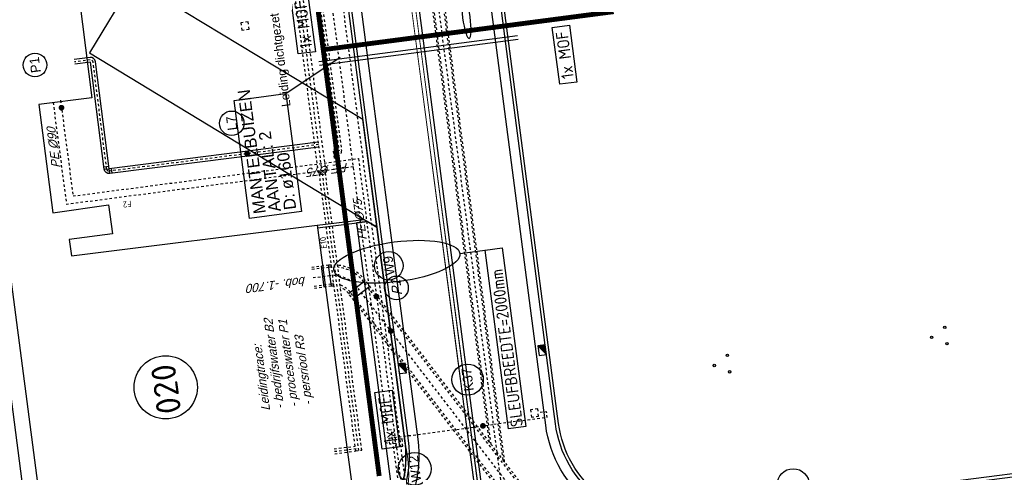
# Model space of a CAD drawing. Header units: metres. Extents: x 118052 to 118564, y 454784 to 455719.
# Tile 84 of 160: x 118217 to 118258, y 455326 to 455344. Entities that reach past the tile are written whole.
import ezdxf
from ezdxf.enums import TextEntityAlignment as Align

# ---------------------------------------------------------------- set-up
doc = ezdxf.new("R2010")
doc.units = ezdxf.units.M
doc.header["$LTSCALE"] = 0.5
doc.header["$PDMODE"] = 3
doc.header["$PDSIZE"] = 0.25
for name, pattern in [('DASHED', [19.05, 12.7, -6.35]), ('Tauw_HIDDEN2', [5.6, 4, -1.6]), ('Tauw_L_Center1', [13, 8, -1.67, 1.66, -1.67]), ('Tauw_L_Center2', [6.499, 4, -0.833, 0.833, -0.833])]:
    doc.linetypes.add(name, pattern=pattern)
for name, color, linetype in [('_gebouwen', 7, 'Continuous'), ('_molgoot', 7, 'Continuous'), ('_ob10', 7, 'Continuous'), ('_straatkolk', 7, 'Continuous'), ('_tb13', 7, 'Continuous'), ('_verharding', 7, 'Continuous'), ('A06-001-01', 7, 'Continuous'), ('BHV plan', 7, 'Continuous'), ('EL_N_A_EB00----REVISIE~-_-----', 1, 'Continuous'), ('GRAAFWERKZAAMHEDEN', 6, 'Continuous'), ('KABELLOOP', 6, 'Continuous'), ('Koningsstal VIEUWPORT', 254, 'Continuous'), ('MOF', 6, 'Continuous'), ('OL55_HAAG', 86, 'Continuous'), ('ZU_B_-_AL999---LR_pvc200_vbr11__18_^200~-_-----', 1, 'Continuous'), ('ZU_B_-_AL999---LW_bet700-85_gw__18_^200~N_-----', 1, 'Continuous'), ('ZU_B_-_AL999---LW_bet700-85_gw__20_^200~M_-----', 1, 'Continuous'), ('ZU_B_-_EL999---LB_PE-90_sdr00~H_-----', 1, 'Tauw_L_Center2'), ('ZU_B_-_EL999---LL_pvc200_zbr00~H_-----', 1, 'Tauw_L_Center2'), ('ZU_B_-_EL999---LL_pvc200_zbr00~W_-----', 8, 'Tauw_HIDDEN2'), ('ZU_B_-_EL999---LL_pvc250_zbr00~H_-----', 1, 'Tauw_L_Center2'), ('ZU_B_-_EL999---LL_pvc250_zbr00~W_-----', 8, 'Tauw_HIDDEN2'), ('ZU_B_-_EL999---LL_pvc315_zbr00~H_-----', 1, 'Tauw_L_Center2'), ('ZU_B_-_EL999---LL_pvc315_zbr00~W_-----', 8, 'Tauw_HIDDEN2'), ('ZU_B_-_EL999---LR_bet400-55_gw~H_-----', 1, 'Tauw_L_Center2'), ('ZU_B_-_EL999---LR_bet400-55_gw~W_-----', 8, 'Tauw_HIDDEN2'), ('ZU_B_-_EL999---LR_pvc200_vbr11~H_-----', 1, 'Tauw_L_Center2'), ('ZU_B_-_EL999---LR_pvc200_vbr11~W_-----', 8, 'Tauw_HIDDEN2'), ('ZU_B_-_EL999---LW_bet700-85_gw~H_-----', 1, 'Tauw_L_Center1'), ('ZU_B_-_EL999---LW_bet700-85_gw~W_-----', 8, 'Tauw_HIDDEN2'), ('ZU_B_-_ML999---LW_bet700-85_gw__20_^200~M_-----', 1, 'Continuous'), ('ZU_B_L_AL999---LR_pvc200_vbr11__18_^200~-_-----', 1, 'Continuous'), ('ZU_N_-_AL999---LB_PE-90_sdr00__18_^200~-_-----', 7, 'Continuous'), ('ZU_N_-_AL999---LK_pvc125_sdr34__20_^200~M_-----', 7, 'Continuous'), ('ZU_N_-_AL999---LL_pvc200_zbr34__20_^200~M_-----', 7, 'Continuous'), ('ZU_N_-_AL999---LP_PE-75_sdr00__18_^200~-_-----', 7, 'Continuous'), ('ZU_N_-_AL999---LP_PE-75_sdr00__20_^200~M_-----', 7, 'Continuous'), ('ZU_N_-_AL999---LW_gvk900_vgr05__20_^200~M_-----', 7, 'Continuous'), ('ZU_N_-_DX1AMA--_maatvoering_BGR__18_^200', 7, 'Continuous'), ('ZU_N_-_EL999---LB_PE-110_sdr00~H_-----', 2, 'Tauw_L_Center2'), ('ZU_N_-_EL999---LB_PE-90_sdr00~H_-----', 2, 'Tauw_L_Center2'), ('ZU_N_-_EL999---LK_pvc125_sdr34~H_-----', 2, 'Tauw_L_Center2'), ('ZU_N_-_EL999---LL_pvc200_zbr34~H_-----', 2, 'Tauw_L_Center2'), ('ZU_N_-_EL999---LL_pvc200_zbr34~W_-----', 8, 'Continuous'), ('ZU_N_-_EL999---LP_PE-75_sdr00~H_-----', 2, 'Tauw_L_Center2'), ('ZU_N_-_EL999---LR_PE-110_sdr00~H_-----', 2, 'Tauw_L_Center2'), ('ZU_N_-_EL999---SYM_STRAATKOLK~-_----c', 7, 'Tauw_L_Center2'), ('ZU_N_-_ML999---LK_pvc125_sdr34__20_^200~M_-----', 7, 'Continuous'), ('ZU_N_-_ML999---LL_pvc200_zbr34__20_^200~M_-----', 7, 'Continuous'), ('ZU_N_-_ML999---LP_PE-75_sdr00__20_^200~M_-----', 7, 'Continuous'), ('ZU_N_-_ML999---LW_gvk900_vgr05__20_^200~M_-----', 7, 'Continuous')]:
    doc.layers.add(name, color=color, linetype=linetype)
doc.layers.add('ZU_N_-_AL999---LP_PE-75_sdr00__20_^200~Mt-----', color=7, linetype='Continuous', plot=False)
doc.layers.add('ZU_N_-_ML999---LP_PE-75_sdr00__20_^200~Mt-----', color=7, linetype='Continuous', plot=False)
doc.styles.add('BURO-025', font='Isocp.shx', dxfattribs={"height": 500})
doc.styles.add('civiel', font='civiel.shx')
doc.styles.add('ISOCPEUR', font='isocpeur.ttf', dxfattribs={"height": 2.5})
doc.styles.add('TAUW-ISOCP', font='tcb_isocp.shx')
doc.styles.add('tcb_isocp', font='tcb_isocp.shx')
doc.styles.add('WB025', font='ISO.SHX', dxfattribs={"height": 2.5})
doc.dimstyles.new('tzu18-dot_^200', dxfattribs={"dimscale": 200, "dimtxt": 1.8, "dimasz": 3, "dimexe": 2, "dimexo": 0, "dimgap": 0.5, "dimtad": 1, "dimdec": 0, "dimzin": 0, "dimdsep": 46, "dimtxsty": 'TAUW-ISOCP', "dimblk": 'DOTSMALL', "dimcen": 2, "dimdle": 1.5, "dimclre": 8, "dimadec": 0, "dimazin": 0, "dimtp": 1, "dimtm": 1, "dimtfac": 1, "dimtix": 1, "dimtmove": 1, "dimatfit": 3, "dimldrblk": 'DOTSMALL', "dimfxl": 1, "dimtvp": 0.5, "dimtolj": 1, "dimtzin": 0, "dimlwd": -1, "dimlwe": 5, "dimarcsym": 0})

# ---------------------------------------------------------------- blocks, each defined once
blk = doc.blocks.new('*U9')
at = {"layer": '_straatkolk'}
blk.add_hatch(color=256, dxfattribs=at).paths.add_polyline_path([(0.2, -0.15), (0.2, 0.15), (-0.2, -0.15)])
blk.add_lwpolyline([(0.2, -0.15), (0.2, 0.15), (-0.2, 0.15), (-0.2, -0.15)], close=True, dxfattribs=at)
blk.add_lwpolyline([(-0.2, -0.15), (0.2, 0.15)], dxfattribs=at)
blk = doc.blocks.new('*D169')
at = {"layer": 'Defpoints', "color": 0, "transparency": 16777216}
for p in [(-131048, 11552), (-134277, 7735)]:
    blk.add_point(p, dxfattribs=at)
at = {"layer": 'ZU_N_-_DX1AMA--_maatvoering_BGR__18_^200', "transparency": 16777216}
blk.add_line((-133719, 8394), (-133998, 8064), dxfattribs=at)
at = {"layer": 'ZU_N_-_DX1AMA--_maatvoering_BGR__18_^200', "color": 8, "lineweight": 5, "transparency": 16777216}
blk.add_arc((-131048, 11552), 5000, 229.773, 276.6618, dxfattribs=at)
at = {"layer": 'ZU_N_-_DX1AMA--_maatvoering_BGR__18_^200', "transparency": 16777216}
blk.add_solid([(-134053, 8111), (-133943, 8018), (-134277, 7735)], dxfattribs=at)
at = {"layer": 'ZU_N_-_DX1AMA--_maatvoering_BGR__18_^200', "transparency": 16777216, "insert": (-133116, 9108), "char_height": 360, "attachment_point": 5, "rotation": 49.773, "style": 'civiel'}
blk.add_mtext('\\A1;R5000', dxfattribs=at)
blk = doc.blocks.new('_DotSmall')
at = {"color": 0, "linetype": 'ByBlock', "const_width": 0.5}
blk.add_lwpolyline([(-0.0625, 0, 1), (0.0625, 0, 1)], format="xyb", close=True, dxfattribs=at)
blk = doc.blocks.new('A$C6DFC50BF')
at = {"layer": 'GRAAFWERKZAAMHEDEN'}
for p, q in [((146723, -50278), (147919, -52688)), ((147700, -51798), (147700, -60048)), ((147860, -51798), (147860, -60048)), ((139255, -56522), (139255, -57674))]:
    blk.add_line(p, q, dxfattribs=at)
for points in [[(141816, -48127), (146723, -48127), (146723, -50278), (141816, -50278)], [(131831, -57570), (139255, -57570), (139255, -58283), (131831, -58283)]]:
    blk.add_lwpolyline(points, close=True, dxfattribs=at)
blk.add_ellipse((139255, -53904), major_axis=(0, -2617), ratio=0.314351, dxfattribs=at)
at = {"layer": 'GRAAFWERKZAAMHEDEN', "extrusion": (0, 0, -1)}
blk.add_ellipse((148873, -58054), major_axis=(-879, 0), ratio=0.177023, dxfattribs=at)
at = {"layer": 'KABELLOOP', "linetype": 'DASHED', "const_width": 200}
for points in [[(130589, -52037), (156073, -52037)], [(148317, -52037), (148317, -63996), (149948, -63996)]]:
    blk.add_lwpolyline(points, dxfattribs=at)
blk.add_lwpolyline([(186089, -55944), (-17582, -55944)], close=True, dxfattribs=at)
at = {"layer": 'MOF'}
for points in [[(148275, -50994), (150635, -50994), (150635, -51708), (148275, -51708)], [(131669, -52305), (134029, -52305), (134029, -53019), (131669, -53019)], [(145635, -61506), (147995, -61506), (147995, -62220), (145635, -62220)]]:
    blk.add_lwpolyline(points, close=True, dxfattribs=at)
at = {"layer": 'GRAAFWERKZAAMHEDEN', "color": 2}
for s, p in [('MANTELBUIZEN', (141949, -48819)), ('AANTAL: 2', (141949, -49452)), ('D: ø160', (141949, -50084))]:
    blk.add_text(s, height=500, rotation=359.9837, dxfattribs=at).set_placement(p)
at = {"layer": 'GRAAFWERKZAAMHEDEN', "color": 2, "style": 'BURO-025'}
blk.add_text('SLEUFBREEDTE=2000mm', height=500, rotation=359.9837, dxfattribs=at).set_placement((131865, -58179))
at = {"layer": 'MOF', "color": 2, "style": 'BURO-025'}
for p in [(148458, -51604), (131852, -52915), (145818, -62116)]:
    blk.add_text('1x MOF', height=500, rotation=359.9837, dxfattribs=at).set_placement(p)
blk = doc.blocks.new('Leidingen')
at = {"layer": 'ZU_B_-_EL999---LB_PE-90_sdr00~H_-----'}
blk.add_lwpolyline([(-129822, 7212.6), (-86741.2, 7203), (-86741.9, 14553.5)], dxfattribs=at)
at = {"layer": 'ZU_B_-_EL999---LL_pvc200_zbr00~H_-----'}
blk.add_lwpolyline([(-130391.4, 9509.4), (-130391.3, 8509.4)], dxfattribs=at)
at = {"layer": 'ZU_B_-_EL999---LL_pvc200_zbr00~W_-----'}
for points in [[(-130491.4, 9509.4), (-130491.3, 8634.4)], [(-130291.4, 9509.4), (-130291.3, 8634.4)]]:
    blk.add_lwpolyline(points, dxfattribs=at)
at = {"layer": 'ZU_B_-_EL999---LL_pvc250_zbr00~H_-----'}
blk.add_lwpolyline([(-130491.3, 8509.4), (-118916.3, 8510.5)], dxfattribs=at)
at = {"layer": 'ZU_B_-_EL999---LL_pvc250_zbr00~W_-----'}
blk.add_line((-130491.3, 8634.4), (-130491.3, 8384.4), dxfattribs=at)
for points in [[(-130491.3, 8634.4), (-118916.3, 8635.5)], [(-130491.3, 8384.4), (-118916.3, 8385.5)]]:
    blk.add_lwpolyline(points, dxfattribs=at)
at = {"layer": 'ZU_B_-_EL999---LL_pvc315_zbr00~H_-----'}
blk.add_lwpolyline([(-118916.3, 8510.5), (-92500.8, 8513, 0.4142136), (-92341.3, 8672.5), (-92341.4, 9102.5)], format="xyb", dxfattribs=at)
at = {"layer": 'ZU_B_-_EL999---LL_pvc315_zbr00~W_-----'}
blk.add_line((-118916.3, 8668), (-118916.3, 8353), dxfattribs=at)
for points in [[(-118916.3, 8668), (-92500.8, 8670.5, 0.4142136), (-92498.8, 8672.5), (-92498.9, 9102.7)], [(-118916.3, 8353), (-92500.8, 8355.5, 0.4142136), (-92183.8, 8672.5), (-92183.9, 9102.2)]]:
    blk.add_lwpolyline(points, format="xyb", dxfattribs=at)
at = {"layer": 'ZU_B_-_EL999---LR_bet400-55_gw~H_-----'}
blk.add_lwpolyline([(-142665.8, 2871.5), (-131297.7, 2872.5), (-85840.8, 2876.9)], dxfattribs=at)
at = {"layer": 'ZU_B_-_EL999---LR_bet400-55_gw~W_-----'}
for points in [[(-130951.3, 3072.6), (-85840.8, 3076.9)], [(-130856, 3127.6), (-85840.8, 3131.9)], [(-131739.3, 2617.5), (-85840.7, 2621.9)], [(-131644.1, 2672.5), (-85840.8, 2676.9)]]:
    blk.add_lwpolyline(points, dxfattribs=at)
at = {"layer": 'ZU_B_-_EL999---LR_pvc200_vbr11~H_-----'}
blk.add_line((-118241.2, 7811.7), (-118241.2, 7911.7), dxfattribs=at)
blk.add_lwpolyline([(-82142.2, 17502), (-82141.2, 7804, -0.4143046), (-82243.3, 7702), (-96441.2, 7705.1), (-118139.3, 7709.8)], format="xyb", dxfattribs=at)
blk.add_arc((-118139.2, 7811.8), 102, 180.00544, 269.98763, dxfattribs=at)
at = {"layer": 'ZU_B_-_EL999---LR_pvc200_vbr11~W_-----'}
for p, q in [((-118412.6, 7935), (-118062.6, 7935)), ((-118412.6, 7935), (-118412.6, 7835)), ((-118341.2, 7811.7), (-118341.2, 7911.7)), ((-118141.2, 7811.8), (-118141.2, 7911.8)), ((-96441.2, 7805.1), (-118139.2, 7809.8)), ((-118062.6, 7935), (-118062.6, 7835)), ((-96441.2, 7605.1), (-118139.3, 7609.8))]:
    blk.add_line(p, q, dxfattribs=at)
at = {"layer": 'ZU_B_-_EL999---LR_pvc200_vbr11~W_-----', "linetype": 'Continuous'}
for p, q in [((-118341.2, 7911.7), (-118141.2, 7911.8)), ((-118341.2, 7811.7), (-118141.2, 7811.8))]:
    blk.add_line(p, q, dxfattribs=at)
at = {"layer": 'ZU_B_-_EL999---LR_pvc200_vbr11~W_-----'}
blk.add_arc((-118139.2, 7811.8), 202, 180.00544, 269.98763, dxfattribs=at)
at = {"layer": 'ZU_B_-_EL999---LW_bet700-85_gw~H_-----'}
blk.add_lwpolyline([(-146605.8, -5465.2), (-137659.5, -298.9, 0), (-137659.5, -298.9), (-123791.2, 7709.7, 0.2679492), (-123191.3, 8749), (-123191.4, 9546.9)], format="xyb", dxfattribs=at)
at = {"layer": 'ZU_B_-_EL999---LW_bet700-85_gw~W_-----', "linetype": 'Continuous'}
for p, q in [((-123626.4, 9048.9), (-122756.4, 9049)), ((-123626.3, 8748.9), (-122756.3, 8749)), ((-124268.6, 7936.4), (-123833.5, 7183)), ((-124008.8, 8086.4), (-123573.7, 7333))]:
    blk.add_line(p, q, dxfattribs=at)
at = {"layer": 'ZU_B_-_EL999---LW_bet700-85_gw~W_-----'}
for points in [[(-123634.8, 8635, 0.0373793), (-123626.3, 8748.9), (-123626.4, 9546.9)], [(-123549, 8635, 0.0336144), (-123541.3, 8748.9), (-123541.4, 9546.9)], [(-122845.5, 8635.1, 0.01839), (-122841.3, 8749), (-122841.4, 9546.9)], [(-122760.3, 8635.1, 0.0174322), (-122756.3, 8749), (-122756.4, 9546.9)], [(-146830.6, -5092.7), (-137877, 77.8), (-137877, 77.8), (-124008.8, 8086.4, 0.1387426), (-123718.4, 8385)], [(-146786.7, -5165.5), (-137834.5, 4.2), (-137834.5, 4.2), (-123966.3, 8012.8, 0.1523591), (-123623.1, 8385)], [(-146425, -5764.9), (-137484.5, -602), (-137484.5, -602), (-123616.2, 7406.6, 0.2053687), (-122884.6, 8385.1)], [(-146381, -5837.7), (-137442, -675.6), (-137442, -675.6), (-123573.7, 7333, 0.2086375), (-122797.3, 8385.1)]]:
    blk.add_lwpolyline(points, format="xyb", dxfattribs=at)
at = {"layer": 'ZU_B_-_ML999---LW_bet700-85_gw__20_^200~M_-----', "flags": 128}
blk.add_lwpolyline([(-125777.7, 6562.5, 0, 0, 0), (-125897.1, 6574.4, 0, 91.8, 0), (-125888, 6573.5, 91.8, 169.7, 0), (-125862.2, 6570.9, 169.7, 221.7, 0), (-125823.4, 6567.1, 221.7, 240, 0), (-125777.7, 6562.5, 240, 221.7, 0), (-125732, 6558, 221.7, 169.7, 0), (-125693.3, 6554.1, 169.7, 91.8, 0), (-125667.4, 6551.5, 91.8, 0, 0), (-125658.3, 6550.6, 0, 0, 0), (-125777.7, 6562.5, 0, 0, 0), (-123681.8, 6354, 0, 0, 0)], format="xyseb", dxfattribs=at)
at = {"layer": 'ZU_B_-_ML999---LW_bet700-85_gw__20_^200~M_-----'}
blk.add_circle((-123097.5, 6295.8), 587.2, dxfattribs=at)
at = {"layer": 'ZU_B_L_AL999---LR_pvc200_vbr11__18_^200~-_-----', "flags": 128}
blk.add_lwpolyline([(-118168.4, 7997.2, 0, 96, 0), (-117977.4, 8212.8, 0, 0, 0), (-116725, 9626.6, 0, 0, 0), (-116405, 9626.6, 0, 0, 0)], format="xyseb", dxfattribs=at)
at = {"layer": 'ZU_N_-_EL999---LB_PE-110_sdr00~H_-----'}
blk.add_lwpolyline([(-189750.6, 554.2), (-189750.6, 7068.1), (-129822, 7068.1), (-129822, 7212.6)], dxfattribs=at)
at = {"layer": 'ZU_N_-_EL999---LB_PE-90_sdr00~H_-----', "flags": 128}
blk.add_lwpolyline([(-118865.4, 7210.2), (-118865.4, 19109.2), (-114574.1, 19109.2)], dxfattribs=at)
at = {"layer": 'ZU_N_-_EL999---LK_pvc125_sdr34~H_-----'}
blk.add_lwpolyline([(-130397.6, 6955.2), (-130397.6, 7205.2), (-130147.6, 7205.2), (-130147.6, 2871.2)], dxfattribs=at)
at = {"layer": 'ZU_N_-_EL999---LK_pvc125_sdr34~H_-----', "flags": 128}
blk.add_lwpolyline([(-129897.9, 902), (-129897.9, 652), (-130147.9, 652), (-130147.9, 2872.7)], dxfattribs=at)
at = {"layer": 'ZU_N_-_EL999---LL_pvc200_zbr34~H_-----'}
blk.add_lwpolyline([(-117770.5, 8510.6), (-117732.7, 17191.6, -0.4141957), (-117630.3, 17293.1), (-113184.1, 17274, 0.4141957), (-113081.7, 17375.6), (-113078.8, 18032.7)], format="xyb", dxfattribs=at)
at = {"layer": 'ZU_N_-_EL999---LL_pvc200_zbr34~W_-----', "linetype": 'Continuous'}
for p, q in [((-117833.1, 17092), (-117633.1, 17091.1)), ((-117832.7, 17192), (-117632.7, 17191.1)), ((-117629.8, 17393.1), (-117630.7, 17193.1)), ((-117529.8, 17392.7), (-117530.7, 17192.7))]:
    blk.add_line(p, q, dxfattribs=at)
at = {"layer": 'ZU_N_-_EL999---LL_pvc200_zbr34~W_-----'}
for points in [[(-117870.5, 8511), (-117832.7, 17192, -0.4141957), (-117629.8, 17393.1), (-113183.7, 17374, 0.4141957), (-113181.7, 17376), (-113178.8, 18033.2)], [(-117670.5, 8510.1), (-117632.7, 17191.1, -0.4141957), (-117630.7, 17193.1), (-113184.5, 17174, 0.4141957), (-112981.7, 17375.1), (-112978.8, 18032.3)]]:
    blk.add_lwpolyline(points, format="xyb", dxfattribs=at)
at = {"layer": 'ZU_N_-_EL999---LP_PE-75_sdr00~H_-----'}
blk.add_lwpolyline([(-114575.4, 18809.1), (-118553.9, 18809.5), (-118553.2, 6962)], dxfattribs=at)
at = {"layer": 'ZU_N_-_EL999---LP_PE-75_sdr00~H_-----', "flags": 128}
blk.add_lwpolyline([(-118553.2, 6962), (-242100.9, 6918.1), (-260870, 6918.1), (-260870, -569.1), (-260870, -22082.4), (-262858.1, -22082.4)], dxfattribs=at)
at = {"layer": 'ZU_N_-_EL999---LR_PE-110_sdr00~H_-----'}
blk.add_lwpolyline([(-243248.2, 6768.1), (-93379.2, 6768.1, -0.1316525), (-90879.2, 6098.3), (-85840.8, 3189.4)], format="xyb", dxfattribs=at)
at = {"layer": 'ZU_N_-_EL999---SYM_STRAATKOLK~-_----c', "lineweight": -3}
for points in [[(-112675.2, 10732.9), (-112375.2, 10732.9), (-112375.2, 11032.9), (-112675.2, 11032.9)], [(-130547.6, 6683.3), (-130247.6, 6683.3), (-130247.6, 6983.3), (-130547.6, 6983.3)], [(-130046.6, 984.2), (-129746.6, 984.2), (-129746.6, 1284.2), (-130046.6, 1284.2)]]:
    blk.add_lwpolyline(points, close=True, dxfattribs=at)
at = {"layer": 'ZU_N_-_ML999---LK_pvc125_sdr34__20_^200~M_-----', "flags": 128}
blk.add_lwpolyline([(-130147.6, 3310.2, 0, 0, 0), (-130265.5, 3287.7, 0, 91.8, 0), (-130256.5, 3289.4, 91.8, 169.7, 0), (-130231, 3294.3, 169.7, 221.7, 0), (-130192.7, 3301.6, 221.7, 240, 0), (-130147.6, 3310.2, 240, 221.7, 0), (-130102.5, 3318.8, 221.7, 169.7, 0), (-130064.3, 3326.1, 169.7, 91.8, 0), (-130038.7, 3330.9, 91.8, 0, 0), (-130029.7, 3332.7, 0, 0, 0), (-130147.6, 3310.2, 0, 0, 0), (-128809.2, 3565.4, 0, 0, 0)], format="xyseb", dxfattribs=at)
at = {"layer": 'ZU_N_-_ML999---LK_pvc125_sdr34__20_^200~M_-----'}
for centre, radius in [((-128175.6, 3686.2), 645), ((-134214.8, -9038.4), 663)]:
    blk.add_circle(centre, radius, dxfattribs=at)
at = {"layer": 'ZU_N_-_ML999---LL_pvc200_zbr34__20_^200~M_-----', "flags": 128}
blk.add_lwpolyline([(-117757.6, 11476.3, 0, 0, 0), (-117870.8, 11436.6, 0, 91.8, 0), (-117862.2, 11439.6, 91.8, 169.7, 0), (-117837.7, 11448.2, 169.7, 221.7, 0), (-117800.9, 11461.1, 221.7, 240, 0), (-117757.6, 11476.3, 240, 221.7, 0), (-117714.3, 11491.5, 221.7, 169.7, 0), (-117677.5, 11504.4, 169.7, 91.8, 0), (-117653, 11513, 91.8, 0, 0), (-117644.3, 11516, 0, 0, 0), (-117757.6, 11476.3, 0, 0, 0), (-116906.5, 11774.9, 0, 0, 0)], format="xyseb", dxfattribs=at)
at = {"layer": 'ZU_N_-_ML999---LL_pvc200_zbr34__20_^200~M_-----'}
blk.add_circle((-116430.7, 11941.8), 504.3, dxfattribs=at)
at = {"layer": 'ZU_N_-_ML999---LP_PE-75_sdr00__20_^200~M_-----', "flags": 128}
blk.add_lwpolyline([(-114883.6, 18809.1, 0, 0, 0), (-114993, 18759.8, 0, 91.8, 0), (-114984.7, 18763.6, 91.8, 169.7, 0), (-114961, 18774.2, 169.7, 221.7, 0), (-114925.5, 18790.3, 221.7, 240, 0), (-114883.6, 18809.1, 240, 221.7, 0), (-114841.8, 18828, 221.7, 169.7, 0), (-114806.3, 18844, 169.7, 91.8, 0), (-114782.6, 18854.7, 91.8, 0, 0), (-114774.3, 18858.5, 0, 0, 0), (-114883.6, 18809.1, 0, 0, 0), (-113441.4, 19459.7, 0, 0, 0)], format="xyseb", dxfattribs=at)
at = {"layer": 'ZU_N_-_ML999---LP_PE-75_sdr00__20_^200~M_-----'}
blk.add_circle((-112995.6, 19660.8), 489.1, dxfattribs=at)
at = {"layer": 'ZU_N_-_ML999---LP_PE-75_sdr00__20_^200~Mt-----', "flags": 128}
blk.add_lwpolyline([(-124294.3, 6959.8, 0, 0, 0), (-124328.3, 7074.9, 0, 91.8, 0), (-124325.7, 7066.2, 91.8, 169.7, 0), (-124318.3, 7041.2, 169.7, 221.7, 0), (-124307.3, 7003.9, 221.7, 240, 0), (-124294.3, 6959.8, 240, 221.7, 0), (-124281.3, 6915.8, 221.7, 169.7, 0), (-124270.3, 6878.4, 169.7, 91.8, 0), (-124263, 6853.5, 91.8, 0, 0), (-124260.4, 6844.7, 0, 0, 0), (-124294.3, 6959.8, 0, 0, 0), (-124179.7, 6571, 0, 0, 0)], format="xyseb", dxfattribs=at)
at = {"layer": 'ZU_N_-_ML999---LP_PE-75_sdr00__20_^200~Mt-----'}
blk.add_circle((-124041.4, 6101.9), 489.1, dxfattribs=at)
at = {"layer": 'ZU_N_-_ML999---LW_gvk900_vgr05__20_^200~M_-----'}
blk.add_circle((-131534.2, 6325.9), 673.7, dxfattribs=at)
at = {"layer": 'EL_N_A_EB00----REVISIE~-_-----'}
blk.add_blockref('A$C6DFC50BF', (-262229.9, 59850.1), dxfattribs=at)
at = {"layer": 'ZU_B_-_AL999---LR_pvc200_vbr11__18_^200~-_-----', "style": 'TAUW-ISOCP'}
blk.add_text('Leiding dichtgezet', height=360, dxfattribs=at).set_placement((-116045, 9446.6))
at = {"layer": 'ZU_B_-_AL999---LW_bet700-85_gw__18_^200~N_-----', "style": 'tcb_isocp', "oblique": 20.00024}
blk.add_text('bob. -1.700', height=360, rotation=90.00544, dxfattribs=at).set_placement((-123095.1, 9750.2))
at = {"layer": 'ZU_B_-_AL999---LW_bet700-85_gw__20_^200~M_-----', "style": 'tcb_isocp'}
blk.add_text('W9', height=400, dxfattribs=at).set_placement((-123097.5, 6295.8), align=Align.MIDDLE)
at = {"layer": 'ZU_B_-_EL999---LB_PE-90_sdr00~H_-----', "style": 'WB025'}
blk.add_text('F2', height=250, rotation=90.00544, dxfattribs=at).set_placement((-119055.8, 16466.6))
at = {"layer": 'ZU_B_-_EL999---LL_pvc250_zbr00~H_-----', "style": 'WB025'}
blk.add_text('E10', height=250, rotation=0.00544, dxfattribs=at).set_placement((-122049.4, 8711.5))
at = {"layer": 'ZU_N_-_AL999---LB_PE-90_sdr00__18_^200~-_-----', "style": 'TAUW-ISOCP', "oblique": 20.00024}
blk.add_text('PE %%12990', height=360, dxfattribs=at).set_placement((-117335, 19167.5))
at = {"layer": 'ZU_N_-_AL999---LK_pvc125_sdr34__20_^200~M_-----', "style": 'tcb_isocp'}
blk.add_text('K37', height=400, dxfattribs=at).set_placement((-128175.6, 3686.2), align=Align.MIDDLE)
at = {"layer": 'ZU_N_-_AL999---LL_pvc200_zbr34__20_^200~M_-----', "style": 'tcb_isocp'}
blk.add_text('L7', height=400, dxfattribs=at).set_placement((-116430.7, 11941.8), align=Align.MIDDLE)
at = {"layer": 'ZU_N_-_AL999---LP_PE-75_sdr00__18_^200~-_-----', "style": 'TAUW-ISOCP', "oblique": 20.00024}
for s, p in [('Leidingtrace:', (-128380.1, 11912.4)), ('- bedrijfswater B2', (-128380.1, 11329.6)), ('- proceswater P1', (-128380.1, 10746.7)), ('- persriool R3', (-128380.1, 10163.9))]:
    blk.add_text(s, height=360, dxfattribs=at).set_placement(p)
at = {"layer": 'ZU_N_-_AL999---LP_PE-75_sdr00__18_^200~-_-----', "oblique": 20.00024}
for rotation, style, p in [(90.00272, 'TAUW-ISOCP', (-118671, 7417.1)), (0.02027, 'tcb_isocp', (-121916.2, 7048))]:
    blk.add_text('PE %%12975', height=360, rotation=rotation, dxfattribs=dict(at, style=style)).set_placement(p)
at = {"layer": 'ZU_N_-_AL999---LP_PE-75_sdr00__20_^200~M_-----', "style": 'TAUW-ISOCP'}
blk.add_text('P1', height=400, dxfattribs=at).set_placement((-112995.6, 19660.8), align=Align.MIDDLE)
at = {"layer": 'ZU_N_-_AL999---LP_PE-75_sdr00__20_^200~Mt-----', "style": 'tcb_isocp', "oblique": 20.00024}
blk.add_text('P1', height=400, dxfattribs=at).set_placement((-124041.4, 6101.9), align=Align.MIDDLE)
at = {"layer": 'ZU_N_-_AL999---LW_gvk900_vgr05__20_^200~M_-----', "style": 'tcb_isocp'}
blk.add_text('W12', height=400, dxfattribs=at).set_placement((-131534.2, 6325.9), align=Align.MIDDLE)
at = {"layer": 'ZU_N_-_DX1AMA--_maatvoering_BGR__18_^200'}
dim = blk.add_radius_dim(center=(-131047.6, 11552.4), mpoint=(-134277, 7734.6), dimstyle='tzu18-dot_^200', override={"dimasz": 2.16, "dimexe": 0, "dimgap": 0.6, "dimtad": 0, "dimtxsty": 'civiel', "dimcen": 0.1, "dimdle": 0, "dimclrd": 256, "dimclrt": 256, "dimadec": 2, "dimtm": 0, "dimtofl": 0, "dimtmove": 0, "dimtvp": 0}, dxfattribs=at)
dim.commit()
dim.dimension.update_dxf_attribs({"geometry": '*D169', "text_midpoint": (-133115.6, 9107.6), "dimtype": 164})

msp = doc.modelspace()

# ---------------------------------------------------------------- hatches: boundary and pattern name
h = msp.add_hatch(color=256)
edge = h.paths.add_edge_path()
edge.add_arc((118254.551, 455331.131), 0.05, 0, 360)
edge = h.paths.add_edge_path()
edge.add_arc((118255.182, 455330.87), 0.05, 0, 360)
edge = h.paths.add_edge_path()
edge.add_arc((118255.093, 455331.548), 0.05, 0, 360)
h = msp.add_hatch(color=256)
edge = h.paths.add_edge_path()
edge.add_arc((118245.624, 455329.976), 0.05, 0, 360)
edge = h.paths.add_edge_path()
edge.add_arc((118246.256, 455329.715), 0.05, 0, 360)
edge = h.paths.add_edge_path()
edge.add_arc((118246.166, 455330.393), 0.05, 0, 360)

# ---------------------------------------------------------------- linework, layer by layer
for centre in [(118255.093, 455331.548), (118254.551, 455331.131), (118255.182, 455330.87), (118246.166, 455330.393), (118245.624, 455329.976), (118246.256, 455329.715)]:
    msp.add_circle(centre, 0.05)
at = {"layer": '_gebouwen'}
for points in [[(118217.3, 455324.458), (118215.226, 455340.369), (118213.025, 455340.09), (118212.629, 455343.004), (118212.069, 455347.123), (118211.644, 455347.059), (118211.315, 455349.605), (118209.491, 455363.716), (118208.32, 455372.773), (118216.182, 455373.804), (118216.658, 455369.772), (118217.801, 455369.897), (118220.641, 455348.242), (118219.175, 455348.034), (118220.064, 455340.981), (118217.892, 455340.707), (118218.458, 455336.261), (118220.74, 455336.584), (118220.907, 455335.396), (118219.132, 455335.151), (118219.223, 455334.484), (118229.321, 455335.743), (118230.822, 455324.465)], [(118217.373, 455323.902), (118217.992, 455323.983), (118215.833, 455340.449), (118215.226, 455340.369)]]:
    msp.add_lwpolyline(points, dxfattribs=at)
msp.add_circle((118223.095, 455329.076), 1.3, dxfattribs=at)
at = {"layer": '_molgoot'}
msp.add_lwpolyline([(118271.701, 455326.76), (118271.701, 455326.76), (118251.217, 455324.124), (118244.31, 455323.219, -0.414214), (118238.703, 455327.526), (118238.64, 455328.034), (118232.766, 455373.106, 0.428235), (118222.083, 455381.441), (118207.121, 455379.497, 0.421547), (118198.775, 455368.802), (118204.744, 455322.82, -0.406123), (118199.969, 455316.833), (118162.837, 455312.126), (118164.795, 455297.305)], format="xyb", dxfattribs=at)
at = {"layer": '_ob10'}
for points in [[(118229.321, 455335.743), (118231.249, 455335.984)], [(118229.334, 455335.644), (118231.387, 455335.9)]]:
    msp.add_lwpolyline(points, dxfattribs=at)
at = {"layer": '_tb13'}
for points in [[(118271.701, 455326.76), (118271.632, 455327.285), (118251.149, 455324.65), (118244.241, 455323.744, -0.414214), (118239.228, 455327.595), (118239.166, 455328.102), (118233.293, 455373.167, 0.427849), (118222.01, 455381.966), (118207.058, 455380.023, 0.421348), (118198.25, 455368.732), (118204.217, 455322.76, -0.405656), (118199.902, 455317.359), (118162.242, 455312.585), (118164.269, 455297.24)], [(118271.571, 455326.743), (118271.514, 455327.139), (118251.166, 455324.521), (118244.258, 455323.615, -0.414214), (118239.099, 455327.578), (118239.037, 455328.085), (118233.164, 455373.152, 0.427941), (118222.028, 455381.837), (118207.074, 455379.894, 0.421396), (118198.379, 455368.749), (118204.346, 455322.775, -0.405777), (118199.918, 455317.23), (118162.388, 455312.472), (118164.398, 455297.256)]]:
    msp.add_lwpolyline(points, format="xyb", dxfattribs=at)
for points in [[(118203.532, 455363.954, -0.419307), (118212.267, 455376.155), (118216.348, 455376.688, -0.416793), (118228.077, 455367.881), (118229.348, 455358.383), (118231.442, 455342.209), (118232.4, 455334.905), (118233.445, 455326.948, -0.44417), (118228.556, 455321.135), (118223.197, 455320.453), (118214.878, 455319.397, -0.395735), (118208.71, 455323.973), (118207.74, 455331.464)], [(118203.927, 455364.014, -0.419413), (118212.323, 455375.759), (118216.403, 455376.292, -0.416863), (118227.681, 455367.828), (118228.952, 455358.331), (118231.045, 455342.157), (118232.004, 455334.853), (118233.049, 455326.895, -0.445379), (118228.524, 455321.534), (118223.146, 455320.85), (118214.83, 455319.794, -0.395071), (118209.106, 455324.035), (118208.136, 455331.515)], [(118204.056, 455364.034, -0.419449), (118212.342, 455375.63), (118216.421, 455376.163, -0.416886), (118227.552, 455367.81), (118228.823, 455358.314), (118230.916, 455342.14), (118231.875, 455334.836), (118232.92, 455326.878, -0.445806), (118228.514, 455321.664), (118223.13, 455320.979), (118214.814, 455319.923, -0.394839), (118209.234, 455324.055), (118208.265, 455331.532)]]:
    msp.add_lwpolyline(points, format="xyb", close=True, dxfattribs=at)
at = {"layer": '_verharding'}
msp.add_lwpolyline([(118231.763, 455335.672), (118231.186, 455340.087), (118221.762, 455345.805), (118219.96, 455342.833), (118231.766, 455335.67)], close=True, dxfattribs=at)
at = {"layer": 'BHV plan', "color": 2, "linetype": 'Continuous'}
msp.add_line((118256.564, 455168.784), (118230.082, 455370.759), dxfattribs=at)
at = {"layer": 'OL55_HAAG'}
msp.add_lwpolyline([(118232.921, 455326.875), (118231.763, 455335.672), (118231.383, 455335.902), (118230.934, 455335.844), (118232.462, 455324.165, 0.153189)], format="xyb", close=True, dxfattribs=at)

# ---------------------------------------------------------------- block references
at = {"layer": '_molgoot', "rotation": 97.45761760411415}
for p in [(118238.556, 455330.611), (118232.811, 455329.859)]:
    msp.add_blockref('*U9', p, dxfattribs=at)
at = {"layer": 'Koningsstal VIEUWPORT', "color": 6, "xscale": 0.0009975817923, "yscale": 0.0009975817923, "zscale": 0.0009975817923, "rotation": 97.46987594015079}
msp.add_blockref('Leidingen', (118222.52, 455456.651), dxfattribs=at)

# ---------------------------------------------------------------- texts
at = {"layer": 'A06-001-01', "style": 'ISOCPEUR'}
msp.add_text('020', height=1, rotation=97.7506, dxfattribs=at).set_placement((118223.741, 455328.053))

doc.saveas('drawing.dxf')
